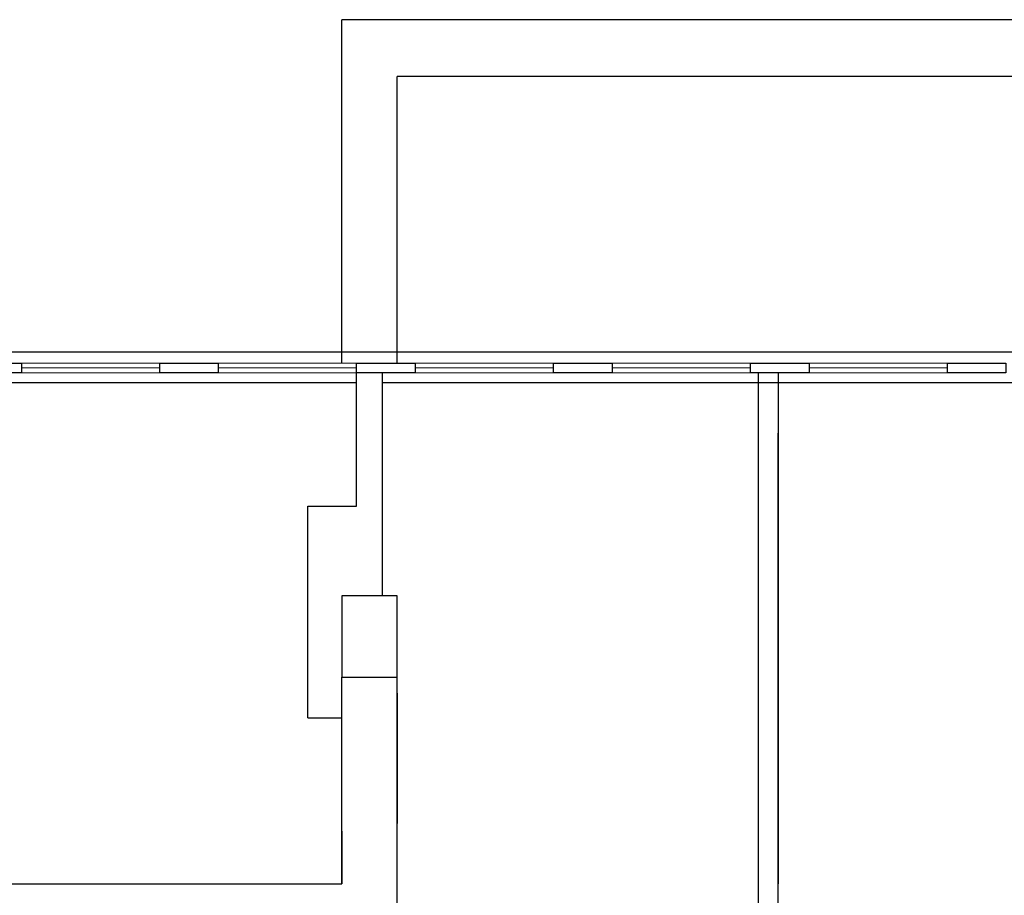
# Model space of a CAD drawing. Header units: millimetres. Extents: x 6612728327 to 6612744462, y 5733542327 to 5733552841.
# Tile 121 of 124: x 6612742209 to 6612742815, y 5733547391 to 5733547929. Entities that reach past the tile are written whole.
import ezdxf

# ---------------------------------------------------------------- set-up
doc = ezdxf.new("R2010")
doc.units = ezdxf.units.MM
doc.header["$MEASUREMENT"] = 0
for name, color, linetype in [('!!!!_SCIANY GRUBE', 7, 'Continuous'), ('inw_ŚCIANY cienkie', 7, 'Continuous'), ('STOLARKAOKIENNA', 7, 'Continuous'), ('WIDOK', 7, 'Continuous')]:
    doc.layers.add(name, color=color, linetype=linetype)

msp = doc.modelspace()

# ---------------------------------------------------------------- linework, layer by layer
at = {"layer": '!!!!_SCIANY GRUBE', "color": 7, "lineweight": 30}
for p, q in [((6612742416.516495, 5733547629.844687), (6612742416.516495, 5733547711.844687)), ((6612742432.516495, 5733547574.844686), (6612742432.516495, 5733547711.844687)), ((6612742663.516495, 5733547397.844687), (6612742663.516495, 5733547711.844687)), ((6612742675.516495, 5733547711.844687), (6612742675.516495, 5733547397.844687)), ((6612742663.516495, 5733547397.844687), (6612742663.516495, 5733547674.839146)), ((6612742675.516495, 5733547397.844687), (6612742675.516495, 5733547674.839146)), ((6612742386.516494, 5733547629.844687), (6612742416.516495, 5733547629.844687)), ((6612742386.516494, 5733547499.844687), (6612742386.516494, 5733547629.844687)), ((6612742441.516494, 5733547574.844686), (6612742407.516494, 5733547574.844686)), ((6612742407.516494, 5733547574.844686), (6612742407.516494, 5733547524.844686)), ((6612742441.516494, 5733547524.844686), (6612742441.516494, 5733547574.844686)), ((6612742441.516494, 5733547397.844687), (6612742441.516494, 5733547537.844687)), ((6612742407.516494, 5733547524.844686), (6612742441.516494, 5733547524.844686)), ((6612742407.516494, 5733547397.844687), (6612742407.516494, 5733547524.844686)), ((6612742441.516494, 5733547397.844687), (6612742441.516494, 5733547524.844686)), ((6612742441.516494, 5733547515.03115), (6612742441.516494, 5733547435.03115)), ((6612742386.516494, 5733547499.844687), (6612742407.516494, 5733547499.844687)), ((6612742407.516494, 5733547430.187244), (6612742407.516494, 5733547416.187244)), ((6612742407.516494, 5733547416.187244), (6612742407.516494, 5733547397.844687)), ((6612742176.516494, 5733547397.844687), (6612742407.516494, 5733547397.844687)), ((6612742176.516494, 5733547397.844687), (6612742407.516494, 5733547397.844687)), ((6612742441.516494, 5733547204.844687), (6612742441.516494, 5733547397.844687)), ((6612742663.516495, 5733547081.844686), (6612742663.516495, 5733547397.844687)), ((6612742675.516495, 5733547081.844686), (6612742675.516495, 5733547397.844687))]:
    msp.add_line(p, q, dxfattribs=at)
for points in [[(6612742210.516494, 5733547711.844687), (6612742174.516494, 5733547711.844687), (6612742174.516494, 5733547717.844687), (6612742210.516494, 5733547717.844687)], [(6612742331.516494, 5733547711.844687), (6612742295.516494, 5733547711.844687), (6612742295.516494, 5733547717.844687), (6612742331.516494, 5733547717.844687)], [(6612742452.516494, 5733547711.844687), (6612742416.516495, 5733547711.844687), (6612742416.516495, 5733547717.844687), (6612742452.516494, 5733547717.844687)], [(6612742573.516495, 5733547711.844687), (6612742537.516494, 5733547711.844687), (6612742537.516494, 5733547717.844687), (6612742573.516495, 5733547717.844687)], [(6612742694.516495, 5733547711.844687), (6612742658.516495, 5733547711.844687), (6612742658.516495, 5733547717.844687), (6612742694.516495, 5733547717.844687)], [(6612742815.516495, 5733547711.844687), (6612742779.516495, 5733547711.844687), (6612742779.516495, 5733547717.844687), (6612742815.516495, 5733547717.844687)]]:
    msp.add_lwpolyline(points, close=True, dxfattribs=at)
at = {"layer": 'inw_ŚCIANY cienkie', "color": 7, "lineweight": 30}
for p, q in [((6612743647.824231, 5733547928.844687), (6612742407.516494, 5733547928.844687)), ((6612742407.516494, 5733547717.844687), (6612742407.516494, 5733547928.844687)), ((6612743647.824231, 5733547928.844687), (6612742407.516494, 5733547928.844687)), ((6612743768.824231, 5733547928.844687), (6612742407.516494, 5733547928.844687)), ((6612742407.516494, 5733547717.844687), (6612742407.516494, 5733547928.844687)), ((6612743472.898026, 5733547893.844687), (6612742441.516494, 5733547893.844687)), ((6612742441.516494, 5733547717.844687), (6612742441.516494, 5733547893.844687)), ((6612743472.898026, 5733547893.844687), (6612742441.516494, 5733547893.844687)), ((6612743922.898026, 5733547893.844687), (6612742441.516494, 5733547893.844687)), ((6612742441.516494, 5733547717.844687), (6612742441.516494, 5733547893.844687))]:
    msp.add_line(p, q, dxfattribs=at)
at = {"layer": 'STOLARKAOKIENNA', "color": 7, "lineweight": 18}
for p, q in [((6612742295.516494, 5733547717.844687), (6612742210.516494, 5733547717.844687)), ((6612742416.516495, 5733547717.844687), (6612742331.516494, 5733547717.844687)), ((6612742537.516494, 5733547717.844687), (6612742452.516494, 5733547717.844687)), ((6612742658.516495, 5733547717.844687), (6612742573.516495, 5733547717.844687)), ((6612742779.516495, 5733547717.844687), (6612742694.516495, 5733547717.844687)), ((6612742295.516494, 5733547714.844687), (6612742210.516494, 5733547714.844687)), ((6612742295.516494, 5733547711.844687), (6612742210.516494, 5733547711.844687)), ((6612742416.516495, 5733547714.844687), (6612742331.516494, 5733547714.844687)), ((6612742416.516495, 5733547711.844687), (6612742331.516494, 5733547711.844687)), ((6612742537.516494, 5733547714.844687), (6612742452.516494, 5733547714.844687)), ((6612742537.516494, 5733547711.844687), (6612742452.516494, 5733547711.844687)), ((6612742658.516495, 5733547714.844687), (6612742573.516495, 5733547714.844687)), ((6612742658.516495, 5733547711.844687), (6612742573.516495, 5733547711.844687)), ((6612742779.516495, 5733547714.844687), (6612742694.516495, 5733547714.844687)), ((6612742779.516495, 5733547711.844687), (6612742694.516495, 5733547711.844687))]:
    msp.add_line(p, q, dxfattribs=at)
at = {"layer": 'WIDOK', "color": 7}
for p, q in [((6612731344.516478, 5733547724.844687), (6612743410.516496, 5733547724.844687)), ((6612731344.516478, 5733547724.844687), (6612743413.516496, 5733547724.844687)), ((6612738944.424063, 5733547724.844687), (6612743410.516496, 5733547724.844687)), ((6612738944.424063, 5733547724.844687), (6612743413.516496, 5733547724.844687)), ((6612741852.516494, 5733547705.844687), (6612742416.516495, 5733547705.844687)), ((6612742432.516495, 5733547705.844687), (6612743002.516495, 5733547705.844687))]:
    msp.add_line(p, q, dxfattribs=at)

doc.saveas('drawing.dxf')
